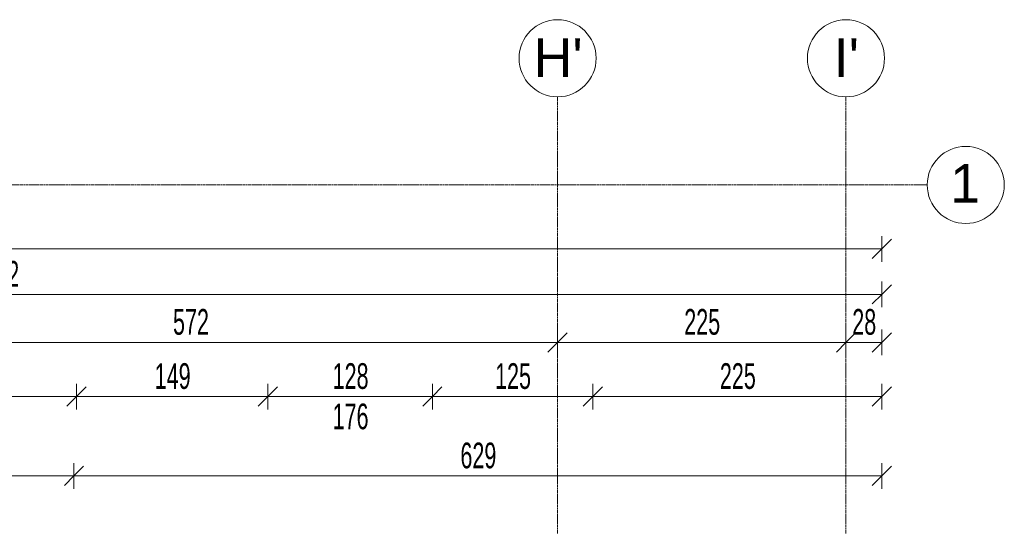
# Model space of a CAD drawing. Header units: millimetres. Extents: x -56965 to 15328, y -25411 to 16900.
# Tile 68 of 69: x -9156 to -1491, y 7179 to 11122. Entities that reach past the tile are written whole.
import ezdxf

# ---------------------------------------------------------------- set-up
doc = ezdxf.new("R2010")
doc.units = ezdxf.units.MM
doc.linetypes.add('Linia siatki', pattern=[22.225, 12.7, -3.175, 3.175, -3.175])
for name, color, linetype, lineweight in [('A-ANNO-DIMS', 7, 'Continuous', 5), ('A-ANNO-DIMS-100', 7, 'Continuous', 5), ('S-GRID', 7, 'Continuous', 5), ('S-GRID-IDEN', 7, 'Continuous', 5)]:
    doc.layers.add(name, color=color, linetype=linetype, lineweight=lineweight)
doc.styles.add('Arial_2', font='arial.ttf', dxfattribs={"height": 300})
doc.styles.add('Arial_4', font='arial.ttf', dxfattribs={"width": 0.6, "height": 200})
doc.dimstyles.new('standard_wielkość_otworów', dxfattribs={"dimscale": 304.8, "dimtxt": 204.05188, "dimasz": 0.492126, "dimexe": 0.328084, "dimexo": 0.0625, "dimgap": 0, "dimtad": 1, "dimdec": 0, "dimlfac": 0.1, "dimzin": 0, "dimdsep": 46, "dimtxsty": 'Arial_4', "dimblk1": 'OBLIQUE', "dimblk2": 'OBLIQUE', "dimsah": 1, "dimcen": 0.09, "dimazin": 0, "dimtfac": 1, "dimtdec": 4, "dimtix": 1, "dimtmove": 0, "dimatfit": 3, "dimfxl": 0.328084, "dimfxlon": 1, "dimtvp": 1, "dimtolj": 1, "dimtzin": 0, "dimarcsym": 2})
doc.dimstyles.new('standard_wielkość_otworów_1', dxfattribs={"dimscale": 304.8, "dimtxt": 204.05188, "dimasz": 0.492126, "dimexe": 0.328084, "dimexo": 0.0625, "dimgap": 0, "dimtad": 1, "dimdec": 0, "dimlfac": 0.1, "dimzin": 0, "dimdsep": 46, "dimtxsty": 'Arial_4', "dimblk1": 'OBLIQUE', "dimblk2": 'OBLIQUE', "dimsah": 1, "dimcen": 0.09, "dimazin": 0, "dimtfac": 1, "dimtdec": 4, "dimtix": 1, "dimtmove": 0, "dimatfit": 3, "dimfxl": 0.328084, "dimfxlon": 1, "dimtvp": 1, "dimtolj": 1, "dimtzin": 0, "dimarcsym": 2})

# ---------------------------------------------------------------- blocks, each defined once
blk = doc.blocks.new('Siatka - SOsi_Sybol osi-348494-PARTER')
at = {"layer": 'S-GRID-IDEN', "color": 142, "true_color": 0x0080c0}
blk.add_circle((0, 0), 3, dxfattribs=at)
blk = doc.blocks.new('DIMBLOCK233-PARTER')
at = {"layer": 'A-ANNO-DIMS-100', "color": 250, "true_color": 0x303030, "transparency": 16777216}
for p, q in [((-9993.4, 8188.6), (-9993.4, 8288.6)), ((-8713.4, 8188.6), (-8713.4, 8288.6)), ((-9993.4, 8188.6), (-9918.4, 8263.6)), ((-8713.4, 8188.6), (-8638.4, 8263.6)), ((-9993.4, 8188.6), (-10068.4, 8113.6)), ((-9993.4, 8188.6), (-8713.4, 8188.6)), ((-9993.4, 8188.6), (-9993.4, 8088.6)), ((-8713.4, 8188.6), (-8788.4, 8113.6)), ((-8713.4, 8188.6), (-8713.4, 8088.6))]:
    blk.add_line(p, q, dxfattribs=at)
at = {"layer": 'A-ANNO-DIMS-100', "color": 0, "transparency": 16777216, "char_height": 200, "width": 327.739, "attachment_point": 1, "line_spacing_factor": 0.941778, "style": 'Arial_4'}
for s, insert in [('128', (-9490, 8448.2)), ('176', (-9490, 8134.3))]:
    blk.add_mtext(s, dxfattribs=dict(at, insert=insert))
blk = doc.blocks.new('_Oblique')
at = {"color": 0, "linetype": 'ByBlock', "lineweight": -2}
blk.add_line((-0.5, -0.5), (0.5, 0.5), dxfattribs=at)
blk = doc.blocks.new('DIMBLOCK234-PARTER')
at = {"layer": 'A-ANNO-DIMS-100', "color": 250, "true_color": 0x303030, "transparency": 16777216}
for p, q in [((-8713.4, 8188.6), (-8713.4, 8288.6)), ((-7223.4, 8188.6), (-7223.4, 8288.6)), ((-8713.4, 8188.6), (-8638.4, 8263.6)), ((-7223.4, 8188.6), (-7148.4, 8263.6)), ((-8713.4, 8188.6), (-8788.4, 8113.6)), ((-8713.4, 8188.6), (-7223.4, 8188.6)), ((-8713.4, 8188.6), (-8713.4, 8088.6)), ((-7223.4, 8188.6), (-7298.4, 8113.6)), ((-7223.4, 8188.6), (-7223.4, 8088.6))]:
    blk.add_line(p, q, dxfattribs=at)
at = {"layer": 'A-ANNO-DIMS-100', "color": 0, "transparency": 16777216, "insert": (-8105, 8448.2), "char_height": 200, "width": 327.739, "attachment_point": 1, "line_spacing_factor": 0.941778, "style": 'Arial_4'}
blk.add_mtext('149', dxfattribs=at)
blk = doc.blocks.new('DIMBLOCK235-PARTER')
at = {"layer": 'A-ANNO-DIMS-100', "color": 250, "true_color": 0x303030, "transparency": 16777216}
for p, q in [((-7223.4, 8188.6), (-7223.4, 8288.6)), ((-5943.4, 8188.6), (-5943.4, 8288.6)), ((-7223.4, 8188.6), (-7148.4, 8263.6)), ((-5943.4, 8188.6), (-5868.4, 8263.6)), ((-7223.4, 8188.6), (-7298.4, 8113.6)), ((-7223.4, 8188.6), (-5943.4, 8188.6)), ((-7223.4, 8188.6), (-7223.4, 8088.6)), ((-5943.4, 8188.6), (-6018.4, 8113.6)), ((-5943.4, 8188.6), (-5943.4, 8088.6))]:
    blk.add_line(p, q, dxfattribs=at)
at = {"layer": 'A-ANNO-DIMS-100', "color": 0, "transparency": 16777216, "char_height": 200, "width": 327.739, "attachment_point": 1, "line_spacing_factor": 0.941778, "style": 'Arial_4'}
for s, insert in [('128', (-6720, 8448.2)), ('176', (-6720, 8134.3))]:
    blk.add_mtext(s, dxfattribs=dict(at, insert=insert))
blk = doc.blocks.new('DIMBLOCK236-PARTER')
at = {"layer": 'A-ANNO-DIMS-100', "color": 250, "true_color": 0x303030, "transparency": 16777216}
for p, q in [((-5943.4, 8188.6), (-5943.4, 8288.6)), ((-4693.4, 8188.6), (-4693.4, 8288.6)), ((-5943.4, 8188.6), (-5868.4, 8263.6)), ((-4693.4, 8188.6), (-4618.4, 8263.6)), ((-5943.4, 8188.6), (-6018.4, 8113.6)), ((-5943.4, 8188.6), (-4693.4, 8188.6)), ((-5943.4, 8188.6), (-5943.4, 8088.6)), ((-4693.4, 8188.6), (-4768.4, 8113.6)), ((-4693.4, 8188.6), (-4693.4, 8088.6))]:
    blk.add_line(p, q, dxfattribs=at)
at = {"layer": 'A-ANNO-DIMS-100', "color": 0, "transparency": 16777216, "insert": (-5455, 8448.2), "char_height": 200, "width": 327.739, "attachment_point": 1, "line_spacing_factor": 0.941778, "style": 'Arial_4'}
blk.add_mtext('125', dxfattribs=at)
blk = doc.blocks.new('DIMBLOCK237-PARTER')
at = {"layer": 'A-ANNO-DIMS-100', "color": 250, "true_color": 0x303030, "transparency": 16777216}
for p, q in [((-4693.4, 8188.6), (-4693.4, 8288.6)), ((-2443.4, 8188.6), (-2443.4, 8288.6)), ((-4693.4, 8188.6), (-4618.4, 8263.6)), ((-2443.4, 8188.6), (-2368.4, 8263.6)), ((-4693.4, 8188.6), (-4768.4, 8113.6)), ((-4693.4, 8188.6), (-2443.4, 8188.6)), ((-4693.4, 8188.6), (-4693.4, 8088.6)), ((-2443.4, 8188.6), (-2518.4, 8113.6)), ((-2443.4, 8188.6), (-2443.4, 8088.6))]:
    blk.add_line(p, q, dxfattribs=at)
at = {"layer": 'A-ANNO-DIMS-100', "color": 0, "transparency": 16777216, "insert": (-3705, 8448.2), "char_height": 200, "width": 327.739, "attachment_point": 1, "line_spacing_factor": 0.941778, "style": 'Arial_4'}
blk.add_mtext('225', dxfattribs=at)
blk = doc.blocks.new('DIMBLOCK266-PARTER')
at = {"layer": 'A-ANNO-DIMS-100', "color": 250, "true_color": 0x303030, "transparency": 16777216}
for p, q in [((-36099.4, 9337.7), (-36099.4, 9437.7)), ((-2443.4, 9337.7), (-2443.4, 9437.7)), ((-36099.4, 9337.7), (-36024.4, 9412.7)), ((-2443.4, 9337.7), (-2368.4, 9412.7)), ((-36099.4, 9337.7), (-36174.4, 9262.7)), ((-36099.4, 9337.7), (-2443.4, 9337.7)), ((-36099.4, 9337.7), (-36099.4, 9237.7)), ((-2443.4, 9337.7), (-2518.4, 9262.7)), ((-2443.4, 9337.7), (-2443.4, 9237.7))]:
    blk.add_line(p, q, dxfattribs=at)
at = {"layer": 'A-ANNO-DIMS-100', "color": 0, "transparency": 16777216, "insert": (-19453.5, 9597.3), "char_height": 200, "width": 436.985, "attachment_point": 1, "line_spacing_factor": 0.941778, "style": 'Arial_4'}
blk.add_mtext('3366', dxfattribs=at)
blk = doc.blocks.new('DIMBLOCK274-PARTER')
at = {"layer": 'A-ANNO-DIMS-100', "color": 250, "true_color": 0x303030, "transparency": 16777216}
for p, q in [((-10683.4, 8610.3), (-10683.4, 8710.3)), ((-10683.4, 8610.3), (-10608.4, 8685.3)), ((-4968.4, 8610.3), (-4968.4, 8710.3)), ((-4968.4, 8610.3), (-4893.4, 8685.3)), ((-10683.4, 8610.3), (-10758.4, 8535.3)), ((-10683.4, 8610.3), (-4968.4, 8610.3)), ((-10683.4, 8610.3), (-10683.4, 8510.3)), ((-4968.4, 8610.3), (-5043.4, 8535.3)), ((-4968.4, 8610.3), (-4968.4, 8510.3))]:
    blk.add_line(p, q, dxfattribs=at)
at = {"layer": 'A-ANNO-DIMS-100', "color": 0, "transparency": 16777216, "insert": (-7962.5, 8869.9), "char_height": 200, "width": 327.739, "attachment_point": 1, "line_spacing_factor": 0.941778, "style": 'Arial_4'}
blk.add_mtext('572', dxfattribs=at)
blk = doc.blocks.new('DIMBLOCK275-PARTER')
at = {"layer": 'A-ANNO-DIMS-100', "color": 250, "true_color": 0x303030, "transparency": 16777216}
for p, q in [((-4968.4, 8610.3), (-4968.4, 8710.3)), ((-4968.4, 8610.3), (-4893.4, 8685.3)), ((-2723.4, 8610.3), (-2723.4, 8710.3)), ((-2723.4, 8610.3), (-2648.4, 8685.3)), ((-4968.4, 8610.3), (-5043.4, 8535.3)), ((-4968.4, 8610.3), (-2723.4, 8610.3)), ((-4968.4, 8610.3), (-4968.4, 8510.3)), ((-2723.4, 8610.3), (-2798.4, 8535.3)), ((-2723.4, 8610.3), (-2723.4, 8510.3))]:
    blk.add_line(p, q, dxfattribs=at)
at = {"layer": 'A-ANNO-DIMS-100', "color": 0, "transparency": 16777216, "insert": (-3982.5, 8869.9), "char_height": 200, "width": 327.739, "attachment_point": 1, "line_spacing_factor": 0.941778, "style": 'Arial_4'}
blk.add_mtext('225', dxfattribs=at)
blk = doc.blocks.new('DIMBLOCK276-PARTER')
at = {"layer": 'A-ANNO-DIMS-100', "color": 250, "true_color": 0x303030, "transparency": 16777216}
for p, q in [((-2723.4, 8610.3), (-2723.4, 8710.3)), ((-2723.4, 8610.3), (-2648.4, 8685.3)), ((-2443.4, 8610.3), (-2443.4, 8710.3)), ((-2443.4, 8610.3), (-2368.4, 8685.3)), ((-2723.4, 8610.3), (-2798.4, 8535.3)), ((-2723.4, 8610.3), (-2443.4, 8610.3)), ((-2723.4, 8610.3), (-2723.4, 8510.3)), ((-2443.4, 8610.3), (-2518.4, 8535.3)), ((-2443.4, 8610.3), (-2443.4, 8510.3))]:
    blk.add_line(p, q, dxfattribs=at)
at = {"layer": 'A-ANNO-DIMS-100', "color": 0, "transparency": 16777216, "insert": (-2674.5, 8869.9), "char_height": 200, "width": 218.492, "attachment_point": 1, "line_spacing_factor": 0.941778, "style": 'Arial_4'}
blk.add_mtext('28', dxfattribs=at)
blk = doc.blocks.new('DIMBLOCK278-PARTER')
at = {"layer": 'A-ANNO-DIMS-100', "color": 250, "true_color": 0x303030, "transparency": 16777216}
for p, q in [((-16258.4, 8984), (-16258.4, 9084)), ((-16258.4, 8984), (-16183.4, 9059)), ((-2443.4, 8984), (-2443.4, 9084)), ((-2443.4, 8984), (-2368.4, 9059)), ((-16258.4, 8984), (-16333.4, 8909)), ((-16258.4, 8984), (-2443.4, 8984)), ((-16258.4, 8984), (-16258.4, 8884)), ((-2443.4, 8984), (-2518.4, 8909)), ((-2443.4, 8984), (-2443.4, 8884))]:
    blk.add_line(p, q, dxfattribs=at)
at = {"layer": 'A-ANNO-DIMS-100', "color": 0, "transparency": 16777216, "insert": (-9533, 9243.6), "char_height": 200, "width": 436.985, "attachment_point": 1, "line_spacing_factor": 0.941778, "style": 'Arial_4'}
blk.add_mtext('1382', dxfattribs=at)
blk = doc.blocks.new('DIMBLOCK353-PARTER')
at = {"layer": 'A-ANNO-DIMS-100', "color": 250, "true_color": 0x303030, "transparency": 16777216}
for p, q in [((-16258.4, 7570.7), (-16258.4, 7670.7)), ((-8733.4, 7570.7), (-8733.4, 7670.7)), ((-16258.4, 7570.7), (-16183.4, 7645.7)), ((-8733.4, 7570.7), (-8658.4, 7645.7)), ((-16258.4, 7570.7), (-16333.4, 7495.7)), ((-16258.4, 7570.7), (-8733.4, 7570.7)), ((-16258.4, 7570.7), (-16258.4, 7470.7)), ((-8733.4, 7570.7), (-8808.4, 7495.7)), ((-8733.4, 7570.7), (-8733.4, 7470.7))]:
    blk.add_line(p, q, dxfattribs=at)
at = {"layer": 'A-ANNO-DIMS-100', "color": 0, "transparency": 16777216, "insert": (-12632.5, 7830.4), "char_height": 200, "width": 327.739, "attachment_point": 1, "line_spacing_factor": 0.941778, "style": 'Arial_4'}
blk.add_mtext('753', dxfattribs=at)
blk = doc.blocks.new('DIMBLOCK354-PARTER')
at = {"layer": 'A-ANNO-DIMS-100', "color": 250, "true_color": 0x303030, "transparency": 16777216}
for p, q in [((-8733.4, 7570.7), (-8733.4, 7670.7)), ((-2443.4, 7570.7), (-2443.4, 7670.7)), ((-8733.4, 7570.7), (-8658.4, 7645.7)), ((-2443.4, 7570.7), (-2368.4, 7645.7)), ((-8733.4, 7570.7), (-8808.4, 7495.7)), ((-8733.4, 7570.7), (-2443.4, 7570.7)), ((-8733.4, 7570.7), (-8733.4, 7470.7)), ((-2443.4, 7570.7), (-2518.4, 7495.7)), ((-2443.4, 7570.7), (-2443.4, 7470.7))]:
    blk.add_line(p, q, dxfattribs=at)
at = {"layer": 'A-ANNO-DIMS-100', "color": 0, "transparency": 16777216, "insert": (-5725, 7830.4), "char_height": 200, "width": 327.739, "attachment_point": 1, "line_spacing_factor": 0.941778, "style": 'Arial_4'}
blk.add_mtext('629', dxfattribs=at)

msp = doc.modelspace()

# ---------------------------------------------------------------- linework, layer by layer
at = {"layer": 'S-GRID', "linetype": 'Linia siatki'}
for p, q in [((-4968.41602, 10521.57226), (-4968.41602, -21375.48764)), ((-2723.41602, 10521.57226), (-2723.41602, -21375.48764)), ((-55866.74056, 9835.59255), (-2090.69141, 9835.59255))]:
    msp.add_line(p, q, dxfattribs=at)

# ---------------------------------------------------------------- block references
at = {"layer": 'S-GRID-IDEN', "color": 142, "true_color": 0x0080c0, "xscale": 99.99999999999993, "yscale": 99.99999999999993, "zscale": 99.99999999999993}
for p, rotation in [((-4968.41602, 10821.57226), 180), ((-2723.41602, 10821.57226), 180), ((-1790.69141, 9835.59255), 269.9999999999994)]:
    msp.add_blockref('Siatka - SOsi_Sybol osi-348494-PARTER', p, dxfattribs=dict(at, rotation=rotation))

# ---------------------------------------------------------------- texts
at = {"layer": 'S-GRID-IDEN', "color": 142, "true_color": 0x0080c0, "char_height": 300, "attachment_point": 1, "style": 'Arial_2'}
for s, insert, width in [("H'", (-5155.87738, 10975.47183), 464.97875), ("I'", (-2818.37738, 10975.47183), 240.50625), ('\\fArial|b0|i0|c238|p34|;1', (-1912.73681, 9997.48536), 288.6075)]:
    msp.add_mtext(s, dxfattribs=dict(at, insert=insert, width=width))

# ---------------------------------------------------------------- dimensions: what is measured, and where the dimension line sits
at = {"layer": 'A-ANNO-DIMS', "color": 250, "true_color": 0x303030}
for base, p1, p2, dimstyle, override, picture, middle in [((-2443.41602, 9337.68001), (-36099.41602, 9237.68001), (-2443.41602, 9237.68001), 'standard_wielkość_otworów', {"dimpost": '<>', "dimfxl": 33656}, 'DIMBLOCK266-PARTER', (-19271.41602, 9439.86282)), ((-2443.4160230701, 8983.9867512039), (-16258.4160230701, 8883.9867512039), (-2443.4160230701, 8883.9867512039), 'standard_wielkość_otworów', {"dimpost": '<>', "dimfxl": 13815}, 'DIMBLOCK278-PARTER', (-9350.9160230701, 9086.169562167)), ((-4968.4160230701, 8610.2827075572), (-10683.4160230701, 8710.2827075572), (-4968.4160230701, 8710.2827075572), 'standard_wielkość_otworów', {"dimpost": '<>', "dimfxl": 5715}, 'DIMBLOCK274-PARTER', (-7825.9160230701, 8712.3973056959)), ((-2723.4160230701, 8610.2827075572), (-4968.4160230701, 8710.2827075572), (-2723.4160230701, 8710.2827075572), 'standard_wielkość_otworów', {"dimpost": '<>', "dimfxl": 2245}, 'DIMBLOCK275-PARTER', (-3845.9160230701, 8712.3973056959)), ((-2443.41602, 8610.28271), (-2723.41602, 8710.28271), (-2443.41602, 8510.28271), 'standard_wielkość_otworów', {"dimpost": '<>', "dimfxl": 344.093011}, 'DIMBLOCK276-PARTER', (-2583.41602, 8712.39731)), ((-7223.41602, 8188.5564), (-8713.41602, 8088.5564), (-7223.41602, 8088.5564), 'standard_wielkość_otworów', {"dimpost": '<>', "dimfxl": 1490}, 'DIMBLOCK234-PARTER', (-7968.41602, 8290.671)), ((-4693.41602, 8188.5564), (-5943.41602, 8088.5564), (-4693.41602, 8088.5564), 'standard_wielkość_otworów', {"dimpost": '<>', "dimfxl": 1250}, 'DIMBLOCK236-PARTER', (-5318.41602, 8290.671)), ((-2443.41602, 8188.5564), (-4693.41602, 8088.5564), (-2443.41602, 8088.5564), 'standard_wielkość_otworów', {"dimpost": '<>', "dimfxl": 2250}, 'DIMBLOCK237-PARTER', (-3568.41602, 8290.671)), ((-8733.4160230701, 7570.7128947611), (-16258.4160230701, 7470.7128947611), (-8733.4160230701, 7470.7128947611), 'standard_wielkość_otworów_1', {"dimpost": '<>', "dimfxl": 7525}, 'DIMBLOCK353-PARTER', (-12495.9160230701, 7672.8957057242)), ((-2443.41602, 7570.71289), (-8733.41602, 7470.71289), (-2443.41602, 7470.71289), 'standard_wielkość_otworów_1', {"dimpost": '<>', "dimfxl": 6290}, 'DIMBLOCK354-PARTER', (-5588.41602, 7672.82749))]:
    dim = msp.add_linear_dim(base=base, p1=p1, p2=p2, dimstyle=dimstyle, override=override, dxfattribs=at)
    dim.commit()
    dim.dimension.update_dxf_attribs({"geometry": picture, "text_midpoint": middle})
for base, p1, p2, picture, middle in [((-8713.41602, 8188.5564), (-9993.41602, 8088.5564), (-8713.41602, 8088.5564), 'DIMBLOCK233-PARTER', (-9353.41602, 8188.5564)), ((-5943.41602, 8188.5564), (-7223.41602, 8088.5564), (-5943.41602, 8088.5564), 'DIMBLOCK235-PARTER', (-6583.41602, 8188.5564))]:
    dim = msp.add_linear_dim(base=base, p1=p1, p2=p2, text='<>\\X176', dimstyle='standard_wielkość_otworów', override={"dimpost": '<>', "dimfxl": 1280}, dxfattribs=at)
    dim.commit()
    dim.dimension.update_dxf_attribs({"geometry": picture, "text_midpoint": middle})

doc.saveas('drawing.dxf')
